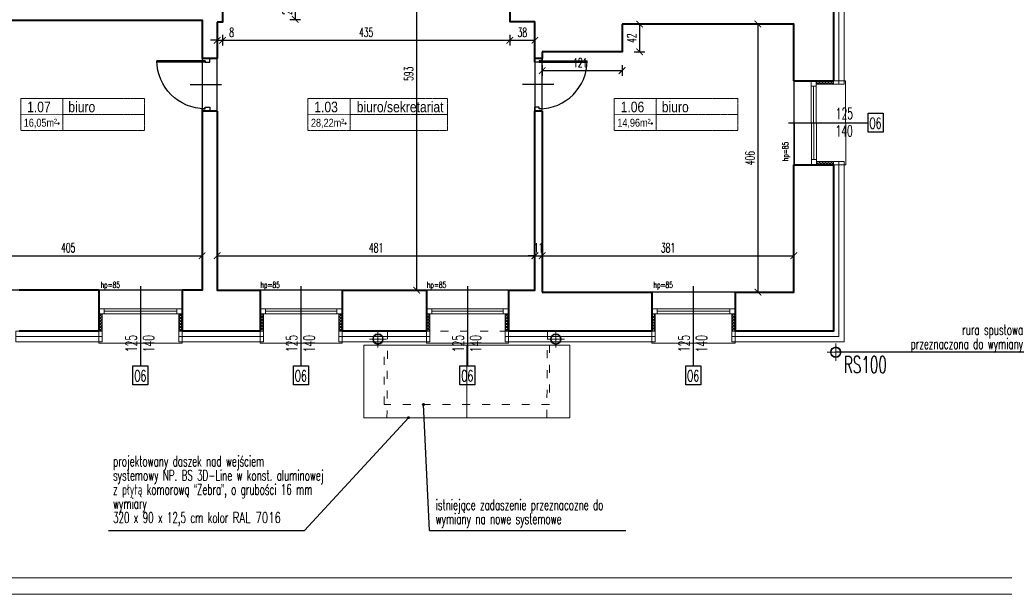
# Model space of a CAD drawing. Header units: millimetres. Extents: x 8949 to 18258, y -1077 to 30686.
# Tile 41 of 89: x 13535 to 15025, y 14702 to 15572. Entities that reach past the tile are written whole.
import ezdxf

# ---------------------------------------------------------------- set-up
doc = ezdxf.new("R2010")
doc.units = ezdxf.units.MM
doc.linetypes.add('ACAD_ISO03W100', pattern=[30, 12, -18])
doc.linetypes.add('HIDDEN', pattern=[9.525, 6.35, -3.175])
for name, color, linetype, lineweight in [('0A_KONSTR', 1, 'Continuous', 40), ('0A_OCIEPLENIE', 30, 'Continuous', 9), ('0A_OPISY POM', 7, 'Continuous', 9), ('0A_POMOCNICZE', 30, 'Continuous', 9), ('0A_STOLARKA', 140, 'Continuous', 9), ('0A_WYMIARY', 7, 'Continuous', 9), ('0Z_OPISY', 7, 'Continuous', 9), ('A_WIDOK', 40, 'Continuous', 15)]:
    doc.layers.add(name, color=color, linetype=linetype, lineweight=lineweight)
for name, color, linetype in [('0A_OPISY OKIEN', 3, 'Continuous'), ('_a_drzwi', 2, 'Continuous'), ('Opisy', 4, 'Continuous')]:
    doc.layers.add(name, color=color, linetype=linetype)
doc.styles.add('1', font='simplex.shx', dxfattribs={"width": 0.6})
doc.styles.add('1_50', font='simplex.shx', dxfattribs={"width": 0.6})
doc.styles.add('m1_romans', font='romans.shx', dxfattribs={"width": 0.8})
doc.linetypes.add('BATTING', pattern='A,0.00254,-2.54,[134,ltypeshp.shx,S=2.54,R=0,X=-2.54,Y=0],-5.08,[134,ltypeshp.shx,S=2.54,R=180,X=2.54,Y=0],-2.54', length=10.16254)
doc.dimstyles.new('1_100', dxfattribs={"dimtxt": 14, "dimasz": 10, "dimexe": 8, "dimexo": 0, "dimgap": 5, "dimtad": 1, "dimdec": 0, "dimdsep": 46, "dimlunit": 6, "dimtxsty": '1_50', "dimblk": 'ARCHTICK', "dimcen": 5, "dimadec": 0, "dimazin": 0, "dimtfac": 1, "dimtdec": 0, "dimtix": 1, "dimtmove": 1, "dimatfit": 3, "dimldrblk": 'OBLIQUE', "dimfxl": 20, "dimfxlon": 1, "dimtolj": 1, "dimtzin": 0, "dimarcsym": 0})

# ---------------------------------------------------------------- blocks, each defined once
blk = doc.blocks.new('A$C372b6b25')
at = {"layer": '_a_drzwi'}
for p, q in [((3.3, -4.4), (3.3, 63.9)), ((5.6, -4.4), (5.6, 63.9)), ((37, 16.7), (37, -27.8)), ((0, 0), (3.3, 0)), ((5.6, -11.1), (0, -11.1)), ((3.3, 0), (3.3, -4.4)), ((3.3, -4.4), (5.6, -4.4)), ((5.6, -4.4), (5.6, -11.1)), ((69.4, -4.4), (69.4, -11.1)), ((71.7, -4.4), (69.4, -4.4)), ((69.4, -11.1), (75, -11.1)), ((71.7, 0), (71.7, -4.4)), ((75, 0), (71.7, 0))]:
    blk.add_line(p, q, dxfattribs=at)
for points in [[(0, 0), (0, -11.1)], [(75, 0), (75, -11.1)]]:
    blk.add_lwpolyline(points, dxfattribs=at)
blk.add_arc((3.3, -4.4), 68.3, 0, 90, dxfattribs=at)
blk = doc.blocks.new('_ARCHTICK')
at = {"color": 0, "linetype": 'ByBlock', "const_width": 0.15}
blk.add_lwpolyline([(-0.5, -0.5), (0.5, 0.5)], dxfattribs=at)
blk = doc.blocks.new('*D83')
at = {"layer": '0A_WYMIARY', "color": 0, "lineweight": -2, "transparency": 16777216}
for p, q in [((13405.6, 15207.1), (13405.6, 15223.1)), ((13810.6, 15207.1), (13810.6, 15223.1)), ((13405.6, 15215.1), (13810.6, 15215.1))]:
    blk.add_line(p, q, dxfattribs=at)
at = {"layer": 'Defpoints', "color": 0, "transparency": 16777216}
for p in [(13810.6, 15215.1), (13405.6, 15162.9), (13810.6, 15162.9)]:
    blk.add_point(p, dxfattribs=at)
at = {"layer": '0A_WYMIARY', "color": 0, "lineweight": -2, "transparency": 16777216, "xscale": 10, "yscale": 10, "zscale": 10, "rotation": 180}
blk.add_blockref('_ARCHTICK', (13405.6, 15215.1), dxfattribs=at)
at = {"layer": '0A_WYMIARY', "color": 0, "lineweight": -2, "transparency": 16777216, "xscale": 10, "yscale": 10, "zscale": 10}
blk.add_blockref('_ARCHTICK', (13810.6, 15215.1), dxfattribs=at)
at = {"layer": '0A_WYMIARY', "color": 0, "transparency": 16777216, "insert": (13608.1, 15227.1), "char_height": 14, "attachment_point": 5, "style": '1_50'}
blk.add_mtext('\\A1;405', dxfattribs=at)
blk = doc.blocks.new('_Oblique')
at = {"color": 0, "linetype": 'ByBlock', "lineweight": -2}
blk.add_line((-0.5, -0.5), (0.5, 0.5), dxfattribs=at)
blk = doc.blocks.new('*D84')
at = {"layer": '0A_WYMIARY', "color": 0, "lineweight": -2, "transparency": 16777216}
for p, q in [((13833.6, 15207.1), (13833.6, 15223.1)), ((14314.6, 15207.1), (14314.6, 15223.1)), ((13833.6, 15215.1), (14314.6, 15215.1))]:
    blk.add_line(p, q, dxfattribs=at)
at = {"layer": 'Defpoints', "color": 0, "transparency": 16777216}
for p in [(14314.6, 15215.1), (13833.6, 15162.9), (14314.6, 15162.9)]:
    blk.add_point(p, dxfattribs=at)
at = {"layer": '0A_WYMIARY', "color": 0, "lineweight": -2, "transparency": 16777216, "xscale": 10, "yscale": 10, "zscale": 10, "rotation": 180}
blk.add_blockref('_ARCHTICK', (13833.6, 15215.1), dxfattribs=at)
at = {"layer": '0A_WYMIARY', "color": 0, "lineweight": -2, "transparency": 16777216, "xscale": 10, "yscale": 10, "zscale": 10}
blk.add_blockref('_ARCHTICK', (14314.6, 15215.1), dxfattribs=at)
at = {"layer": '0A_WYMIARY', "color": 0, "transparency": 16777216, "insert": (14074.1, 15227.1), "char_height": 14, "attachment_point": 5, "style": '1_50'}
blk.add_mtext('\\A1;481', dxfattribs=at)
blk = doc.blocks.new('*D85')
at = {"layer": '0A_WYMIARY', "color": 0, "lineweight": -2, "transparency": 16777216}
for p, q in [((14314.6, 15207.1), (14314.6, 15223.1)), ((14325.6, 15207.1), (14325.6, 15223.1)), ((14314.6, 15215.1), (14304.6, 15215.1)), ((14314.6, 15215.1), (14325.6, 15215.1)), ((14325.6, 15215.1), (14335.6, 15215.1))]:
    blk.add_line(p, q, dxfattribs=at)
at = {"layer": 'Defpoints', "color": 0, "transparency": 16777216}
for p in [(14325.6, 15215.1), (14314.6, 15162.9), (14325.6, 15159.9)]:
    blk.add_point(p, dxfattribs=at)
at = {"layer": '0A_WYMIARY', "color": 0, "lineweight": -2, "transparency": 16777216, "xscale": 10, "yscale": 10, "zscale": 10}
blk.add_blockref('_ARCHTICK', (14314.6, 15215.1), dxfattribs=at)
at = {"layer": '0A_WYMIARY', "color": 0, "lineweight": -2, "transparency": 16777216, "xscale": 10, "yscale": 10, "zscale": 10, "rotation": 180}
blk.add_blockref('_ARCHTICK', (14325.6, 15215.1), dxfattribs=at)
at = {"layer": '0A_WYMIARY', "color": 0, "transparency": 16777216, "insert": (14320.1, 15227.1), "char_height": 14, "attachment_point": 5, "style": '1_50'}
blk.add_mtext('\\A1;11', dxfattribs=at)
blk = doc.blocks.new('*D86')
at = {"layer": '0A_WYMIARY', "color": 0, "lineweight": -2, "transparency": 16777216}
for p, q in [((14325.6, 15207.1), (14325.6, 15223.1)), ((14706.6, 15207.1), (14706.6, 15223.1)), ((14325.6, 15215.1), (14706.6, 15215.1))]:
    blk.add_line(p, q, dxfattribs=at)
at = {"layer": 'Defpoints', "color": 0, "transparency": 16777216}
for p in [(14706.6, 15215.1), (14325.6, 15159.9), (14706.6, 15159.9)]:
    blk.add_point(p, dxfattribs=at)
at = {"layer": '0A_WYMIARY', "color": 0, "lineweight": -2, "transparency": 16777216, "xscale": 10, "yscale": 10, "zscale": 10, "rotation": 180}
blk.add_blockref('_ARCHTICK', (14325.6, 15215.1), dxfattribs=at)
at = {"layer": '0A_WYMIARY', "color": 0, "lineweight": -2, "transparency": 16777216, "xscale": 10, "yscale": 10, "zscale": 10}
blk.add_blockref('_ARCHTICK', (14706.6, 15215.1), dxfattribs=at)
at = {"layer": '0A_WYMIARY', "color": 0, "transparency": 16777216, "insert": (14516.1, 15227.1), "char_height": 14, "attachment_point": 5, "style": '1_50'}
blk.add_mtext('\\A1;381', dxfattribs=at)
blk = doc.blocks.new('*D133')
at = {"layer": '0A_WYMIARY', "color": 0, "lineweight": -2}
for p, q in [((14143.5, 15755.9), (14127.5, 15755.9)), ((14135.5, 15755.9), (14135.5, 15162.9)), ((14143.5, 15162.9), (14127.5, 15162.9))]:
    blk.add_line(p, q, dxfattribs=at)
at = {"layer": 'Defpoints', "color": 0}
for p in [(14143.6, 15755.9), (14135.5, 15162.9), (14150.6, 15162.9)]:
    blk.add_point(p, dxfattribs=at)
at = {"layer": '0A_WYMIARY', "color": 0, "linetype": 'ByBlock', "lineweight": -2, "xscale": 10, "yscale": 10, "zscale": 10}
for p, rotation in [((14135.5, 15755.9), 90), ((14135.5, 15162.9), 270)]:
    blk.add_blockref('_ARCHTICK', p, dxfattribs=dict(at, rotation=rotation))
at = {"layer": '0A_WYMIARY', "color": 0, "insert": (14123.5, 15490.5), "char_height": 14, "attachment_point": 5, "rotation": 90, "style": '1_50'}
blk.add_mtext('\\A1;593', dxfattribs=at)
blk = doc.blocks.new('*D136')
at = {"layer": '0A_WYMIARY', "color": 0, "lineweight": -2, "transparency": 16777216}
for p, q in [((14660.2, 15565.9), (14644.2, 15565.9)), ((14652.2, 15565.9), (14652.2, 15159.9)), ((14660.2, 15159.9), (14644.2, 15159.9))]:
    blk.add_line(p, q, dxfattribs=at)
at = {"layer": 'Defpoints', "color": 0, "transparency": 16777216}
for p in [(14706.6, 15565.9), (14652.2, 15159.9), (14706.6, 15159.9)]:
    blk.add_point(p, dxfattribs=at)
at = {"layer": '0A_WYMIARY', "color": 0, "lineweight": -2, "transparency": 16777216, "xscale": 10, "yscale": 10, "zscale": 10}
for p, rotation in [((14652.2, 15565.9), 90), ((14652.2, 15159.9), 270)]:
    blk.add_blockref('_ARCHTICK', p, dxfattribs=dict(at, rotation=rotation))
at = {"layer": '0A_WYMIARY', "color": 0, "transparency": 16777216, "insert": (14640.2, 15362.9), "char_height": 14, "attachment_point": 5, "rotation": 90, "style": '1_50'}
blk.add_mtext('\\A1;406', dxfattribs=at)
blk = doc.blocks.new('*D137')
at = {"layer": '0A_WYMIARY', "color": 0, "lineweight": -2, "transparency": 16777216}
for p, q in [((14465.1, 15565.9), (14481.1, 15565.9)), ((14473.1, 15565.9), (14473.1, 15523.9)), ((14465.1, 15523.9), (14481.1, 15523.9))]:
    blk.add_line(p, q, dxfattribs=at)
at = {"layer": 'Defpoints', "color": 0, "transparency": 16777216}
for p in [(14446.6, 15565.9), (14446.6, 15523.9), (14473.1, 15523.9)]:
    blk.add_point(p, dxfattribs=at)
at = {"layer": '0A_WYMIARY', "color": 0, "lineweight": -2, "transparency": 16777216, "xscale": 10, "yscale": 10, "zscale": 10}
for p, rotation in [((14473.1, 15565.9), 90), ((14473.1, 15523.9), 270)]:
    blk.add_blockref('_ARCHTICK', p, dxfattribs=dict(at, rotation=rotation))
at = {"layer": '0A_WYMIARY', "color": 0, "transparency": 16777216, "insert": (14461.1, 15544.4), "char_height": 14, "attachment_point": 5, "rotation": 90, "style": '1_50'}
blk.add_mtext('\\A1;42', dxfattribs=at)
blk = doc.blocks.new('*D138')
at = {"layer": '0A_WYMIARY', "color": 0, "lineweight": -2, "transparency": 16777216}
for p, q in [((14325.6, 15503.4), (14325.6, 15487.4)), ((14446.6, 15503.4), (14446.6, 15487.4)), ((14325.6, 15495.4), (14446.6, 15495.4))]:
    blk.add_line(p, q, dxfattribs=at)
at = {"layer": 'Defpoints', "color": 0, "transparency": 16777216}
for p in [(14325.6, 15523.9), (14446.6, 15523.9), (14446.6, 15495.4)]:
    blk.add_point(p, dxfattribs=at)
at = {"layer": '0A_WYMIARY', "color": 0, "lineweight": -2, "transparency": 16777216, "xscale": 10, "yscale": 10, "zscale": 10, "rotation": 180}
blk.add_blockref('_ARCHTICK', (14325.6, 15495.4), dxfattribs=at)
at = {"layer": '0A_WYMIARY', "color": 0, "lineweight": -2, "transparency": 16777216, "xscale": 10, "yscale": 10, "zscale": 10}
blk.add_blockref('_ARCHTICK', (14446.6, 15495.4), dxfattribs=at)
at = {"layer": '0A_WYMIARY', "color": 0, "transparency": 16777216, "insert": (14383.3, 15507.4), "char_height": 14, "attachment_point": 5, "style": '1_50'}
blk.add_mtext('\\A1;121', dxfattribs=at)
blk = doc.blocks.new('*D140')
at = {"layer": '0A_WYMIARY', "color": 0, "lineweight": -2, "transparency": 16777216}
for p, q in [((13943.6, 15600.9), (13959.6, 15600.9)), ((13951.6, 15600.9), (13951.6, 15572.9)), ((13943.6, 15572.9), (13959.6, 15572.9))]:
    blk.add_line(p, q, dxfattribs=at)
at = {"layer": 'Defpoints', "color": 0, "transparency": 16777216}
for p in [(13841.6, 15600.9), (13841.6, 15572.9), (13951.6, 15572.9)]:
    blk.add_point(p, dxfattribs=at)
at = {"layer": '0A_WYMIARY', "color": 0, "lineweight": -2, "transparency": 16777216, "xscale": 10, "yscale": 10, "zscale": 10}
for p, rotation in [((13951.6, 15600.9), 90), ((13951.6, 15572.9), 270)]:
    blk.add_blockref('_ARCHTICK', p, dxfattribs=dict(at, rotation=rotation))
at = {"layer": '0A_WYMIARY', "color": 0, "transparency": 16777216, "insert": (13939.6, 15586.9), "char_height": 14, "attachment_point": 5, "rotation": 90, "style": '1_50'}
blk.add_mtext('\\A1;28', dxfattribs=at)
blk = doc.blocks.new('*D141')
at = {"layer": '0A_WYMIARY', "color": 0, "lineweight": -2, "transparency": 16777216}
for p, q in [((13833.6, 15549.3), (13833.6, 15533.3)), ((13841.6, 15549.3), (13841.6, 15533.3)), ((13833.6, 15541.3), (13823.6, 15541.3)), ((13833.6, 15541.3), (13841.6, 15541.3)), ((13841.6, 15541.3), (13851.6, 15541.3))]:
    blk.add_line(p, q, dxfattribs=at)
at = {"layer": 'Defpoints', "color": 0, "transparency": 16777216}
for p in [(13833.6, 15568.9), (13841.6, 15568.9), (13841.6, 15541.3)]:
    blk.add_point(p, dxfattribs=at)
at = {"layer": '0A_WYMIARY', "color": 0, "lineweight": -2, "transparency": 16777216, "xscale": 10, "yscale": 10, "zscale": 10}
blk.add_blockref('_ARCHTICK', (13833.6, 15541.3), dxfattribs=at)
at = {"layer": '0A_WYMIARY', "color": 0, "lineweight": -2, "transparency": 16777216, "xscale": 10, "yscale": 10, "zscale": 10, "rotation": 180}
blk.add_blockref('_ARCHTICK', (13841.6, 15541.3), dxfattribs=at)
at = {"layer": '0A_WYMIARY', "color": 0, "transparency": 16777216, "insert": (13855.4, 15553.3), "char_height": 14, "attachment_point": 5, "style": '1_50'}
blk.add_mtext('\\A1;8', dxfattribs=at)
blk = doc.blocks.new('*D142')
at = {"layer": '0A_WYMIARY', "color": 0, "lineweight": -2, "transparency": 16777216}
for p, q in [((13841.6, 15549.3), (13841.6, 15533.3)), ((14276.6, 15549.3), (14276.6, 15533.3)), ((13841.6, 15541.3), (14276.6, 15541.3))]:
    blk.add_line(p, q, dxfattribs=at)
at = {"layer": 'Defpoints', "color": 0, "transparency": 16777216}
for p in [(13841.6, 15568.9), (14276.6, 15569.9), (14276.6, 15541.3)]:
    blk.add_point(p, dxfattribs=at)
at = {"layer": '0A_WYMIARY', "color": 0, "lineweight": -2, "transparency": 16777216, "xscale": 10, "yscale": 10, "zscale": 10, "rotation": 180}
blk.add_blockref('_ARCHTICK', (13841.6, 15541.3), dxfattribs=at)
at = {"layer": '0A_WYMIARY', "color": 0, "lineweight": -2, "transparency": 16777216, "xscale": 10, "yscale": 10, "zscale": 10}
blk.add_blockref('_ARCHTICK', (14276.6, 15541.3), dxfattribs=at)
at = {"layer": '0A_WYMIARY', "color": 0, "transparency": 16777216, "insert": (14059.1, 15553.3), "char_height": 14, "attachment_point": 5, "style": '1_50'}
blk.add_mtext('\\A1;435', dxfattribs=at)
blk = doc.blocks.new('*D143')
at = {"layer": '0A_WYMIARY', "color": 0, "lineweight": -2, "transparency": 16777216}
for p, q in [((14276.6, 15549.3), (14276.6, 15533.3)), ((14314.6, 15549.3), (14314.6, 15533.3)), ((14276.6, 15541.3), (14314.6, 15541.3))]:
    blk.add_line(p, q, dxfattribs=at)
at = {"layer": 'Defpoints', "color": 0, "transparency": 16777216}
for p in [(14276.6, 15569.9), (14314.6, 15569.9), (14314.6, 15541.3)]:
    blk.add_point(p, dxfattribs=at)
at = {"layer": '0A_WYMIARY', "color": 0, "lineweight": -2, "transparency": 16777216, "xscale": 10, "yscale": 10, "zscale": 10, "rotation": 180}
blk.add_blockref('_ARCHTICK', (14276.6, 15541.3), dxfattribs=at)
at = {"layer": '0A_WYMIARY', "color": 0, "lineweight": -2, "transparency": 16777216, "xscale": 10, "yscale": 10, "zscale": 10}
blk.add_blockref('_ARCHTICK', (14314.6, 15541.3), dxfattribs=at)
at = {"layer": '0A_WYMIARY', "color": 0, "transparency": 16777216, "insert": (14295.6, 15553.3), "char_height": 14, "attachment_point": 5, "style": '1_50'}
blk.add_mtext('\\A1;38', dxfattribs=at)

msp = doc.modelspace()

# ---------------------------------------------------------------- hatches: boundary and pattern name
at = {"layer": '0A_OCIEPLENIE', "transparency": 33554687}
h = msp.add_hatch(dxfattribs=at)
h.set_pattern_fill('ANSI37', color=30)
h.paths.add_polyline_path([(14766.6, 15479.9), (14740.6, 15479.9), (14740.6, 15474.9), (14766.6, 15474.9)])
h.paths.add_polyline_path([(14766.6, 15357.9), (14741.1, 15357.8), (14741.1, 15352.9), (14766.6, 15352.9)])
h = msp.add_hatch(dxfattribs=at)
h.set_pattern_fill('ANSI37', color=30)
h.paths.add_polyline_path([(13659.6, 15126.9), (13654.6, 15126.9), (13654.6, 15100.9), (13659.6, 15100.9)])
h.paths.add_polyline_path([(13780.6, 15126.9), (13775.6, 15126.9), (13775.6, 15100.9), (13780.6, 15100.9)])
h = msp.add_hatch(dxfattribs=at)
h.set_pattern_fill('ANSI37', color=30)
h.paths.add_polyline_path([(13903.6, 15126.9), (13898.6, 15126.9), (13898.6, 15100.9), (13903.6, 15100.9)])
h.paths.add_polyline_path([(14022.6, 15126.9), (14017.6, 15126.9), (14017.6, 15100.9), (14022.6, 15100.9)])
h = msp.add_hatch(dxfattribs=at)
h.set_pattern_fill('ANSI37', color=30)
h.paths.add_polyline_path([(14155.6, 15126.9), (14150.6, 15126.9), (14150.6, 15100.9), (14155.6, 15100.9)])
h.paths.add_polyline_path([(14274.6, 15126.9), (14269.6, 15126.9), (14269.6, 15100.9), (14274.6, 15100.9)])
h = msp.add_hatch(dxfattribs=at)
h.set_pattern_fill('ANSI37', color=30)
h.paths.add_polyline_path([(14496.6, 15126.9), (14491.6, 15126.9), (14491.6, 15100.9), (14496.6, 15100.9)])
h.paths.add_polyline_path([(14617.6, 15126.9), (14612.6, 15126.9), (14612.6, 15100.9), (14617.6, 15100.9)])
at = {"layer": '0A_OPISY OKIEN', "transparency": 33554687}
h = msp.add_hatch(color=256, dxfattribs=at)
h.dxf.hatch_style = 1
h.paths.add_polyline_path([(14144.4, 14989.9, -1), (14147.4, 14989.9, -1)])
h = msp.add_hatch(color=256, dxfattribs=at)
h.dxf.hatch_style = 1
h.paths.add_polyline_path([(14121.7, 14969.9, -1), (14124.7, 14969.9, -1)])

# ---------------------------------------------------------------- linework, layer by layer
at = {"layer": '0A_KONSTR'}
for points in [[(13841.6, 15645.9), (13841.6, 15568.9), (13833.6, 15568.9)], [(14312.6, 15612.9), (14312.6, 15600.9), (14276.6, 15600.9), (14276.6, 15569.9), (14314.6, 15569.9)], [(14766.6, 15617.9), (14766.6, 15479.9)], [(13439.6, 15571.9), (13810.6, 15571.9), (13810.6, 15513.9)], [(13833.6, 15568.9), (13833.6, 15513.9)], [(14314.6, 15513.9), (14314.6, 15569.9)], [(14446.6, 15565.9), (14446.6, 15523.9), (14325.6, 15523.9)], [(14706.6, 15479.9), (14706.6, 15565.9), (14446.6, 15565.9)], [(14325.6, 15523.9), (14325.6, 15513.9)], [(13833.6, 15513.9), (13810.6, 15513.9)], [(14325.6, 15513.9), (14314.6, 15513.9)], [(14706.6, 15479.9), (14766.6, 15479.9)], [(13810.6, 15433.9), (13810.6, 15162.9), (13780.6, 15162.9)], [(13833.6, 15433.9), (13810.6, 15433.9)], [(13833.6, 15433.9), (13833.6, 15162.9), (13898.6, 15162.9)], [(14274.6, 15162.9), (14314.6, 15162.9), (14314.6, 15433.9)], [(14325.6, 15433.9), (14314.6, 15433.9)], [(14325.6, 15433.9), (14325.6, 15159.9)], [(14617.6, 15159.9), (14706.6, 15159.9), (14706.6, 15352.9)], [(14766.6, 15352.9), (14766.6, 15100.9), (14617.6, 15100.9)], [(14706.6, 15352.9), (14766.6, 15352.9)], [(13654.6, 15162.9), (13533.6, 15162.9)], [(13654.6, 15162.9), (13654.6, 15100.9)], [(13780.6, 15162.9), (13780.6, 15100.9)], [(13898.6, 15162.9), (13898.6, 15100.9)], [(14022.6, 15162.9), (14022.6, 15100.9)], [(14022.6, 15162.9), (14150.6, 15162.9)], [(14150.6, 15162.9), (14150.6, 15100.9)], [(14274.6, 15162.9), (14274.6, 15100.9)], [(14325.6, 15159.9), (14491.6, 15159.9)], [(14491.6, 15159.9), (14491.6, 15100.9)], [(14617.6, 15159.9), (14617.6, 15100.9)], [(13654.6, 15100.9), (13533.6, 15100.9)], [(13898.6, 15100.9), (13780.6, 15100.9)], [(14150.6, 15100.9), (14022.6, 15100.9)], [(14491.6, 15100.9), (14274.6, 15100.9)]]:
    msp.add_lwpolyline(points, dxfattribs=at)
for p in [(13593.2, 15415.3), (14028, 15415.3), (14491.8, 15415.3)]:
    msp.add_point(p, dxfattribs=at)
at = {"layer": '0A_OCIEPLENIE'}
for points in [[(14766.6, 15617.9), (14766.6, 15622.9), (14782.6, 15622.9), (14782.6, 15474.9), (14766.6, 15474.9), (14766.6, 15479.9)], [(14766.6, 15474.9), (14740.6, 15474.9)], [(14766.6, 15352.9), (14766.6, 15357.9), (14782.6, 15357.9), (14782.6, 15100.9), (14782.6, 15084.9), (14612.6, 15084.9), (14612.6, 15100.9), (14617.6, 15100.9)], [(14766.6, 15357.9), (14741, 15357.8)], [(13659.6, 15100.9), (13659.6, 15126.9)], [(13775.6, 15100.9), (13775.6, 15126.9)], [(13903.6, 15100.9), (13903.6, 15126.9)], [(14017.6, 15100.9), (14017.6, 15126.9)], [(14155.6, 15100.9), (14155.6, 15126.9)], [(14269.6, 15100.9), (14269.6, 15126.9)], [(14496.6, 15100.9), (14496.6, 15126.9)], [(14612.6, 15100.9), (14612.6, 15126.9)], [(13654.6, 15100.9), (13659.6, 15100.9), (13659.6, 15084.9), (13528.6, 15084.9), (13528.6, 15100.9), (13533.6, 15100.9)], [(13898.6, 15100.9), (13903.6, 15100.9), (13903.6, 15084.9), (13775.6, 15084.9), (13775.6, 15100.9), (13780.6, 15100.9)], [(14150.6, 15100.9), (14155.6, 15100.9), (14155.6, 15084.9), (14017.6, 15084.9), (14017.6, 15100.9), (14022.6, 15100.9)], [(14491.6, 15100.9), (14496.6, 15100.9), (14496.6, 15084.9), (14269.6, 15084.9), (14269.6, 15100.9), (14274.6, 15100.9)]]:
    msp.add_lwpolyline(points, dxfattribs=at)
at = {"layer": '0A_OCIEPLENIE', "linetype": 'BATTING', "lineweight": 18, "ltscale": 0.75}
for points in [[(14774.6, 15474.9), (14774.6, 15622.9)], [(14774.6, 15357.9), (14774.6, 15092.9), (14612.6, 15092.9)], [(13528.6, 15092.9), (13659.6, 15092.9)], [(13775.6, 15092.9), (13903.6, 15092.9)], [(14155.6, 15092.9), (14017.6, 15092.9)], [(14269.6, 15092.9), (14496.6, 15092.9)]]:
    msp.add_lwpolyline(points, dxfattribs=at)
at = {"layer": '0A_OPISY OKIEN'}
for points in [[(15056.7, 15069), (14770, 15069)], [(14155.2, 14799.3), (14145.9, 14989.9)], [(13965.9, 14799.3), (14123.2, 14969.9)], [(13669, 14799.3), (13965.9, 14799.3)], [(14155.2, 14799.3), (14452, 14799.3)]]:
    msp.add_lwpolyline(points, dxfattribs=at)
for centre in [(14145.9, 14989.9), (14123.2, 14969.9)]:
    msp.add_circle(centre, 1.5, dxfattribs=at)
at = {"layer": '0A_OPISY POM', "const_width": 1}
for points in [[(13536.1, 15453.1), (13599.9, 15453.1), (13599.9, 15428.8), (13536.1, 15428.8)], [(13970.9, 15453.1), (14034.7, 15453.1), (14034.7, 15428.8), (13970.9, 15428.8)], [(14434.7, 15453.1), (14498.4, 15453.1), (14498.4, 15428.8), (14434.7, 15428.8)]]:
    msp.add_lwpolyline(points, close=True, dxfattribs=at)
at = {"layer": '0A_POMOCNICZE', "linetype": 'ACAD_ISO03W100'}
msp.add_lwpolyline([(14091.6, 15100.9), (14090.6, 14969.9), (14332.6, 14969.9), (14333.6, 15100.9)], close=True, dxfattribs=at)
at = {"layer": '0A_POMOCNICZE'}
msp.add_lwpolyline([(14055.6, 15079.9), (14055.6, 14969.9), (14367.6, 14969.9), (14367.6, 15079.9)], close=True, dxfattribs=at)
at = {"layer": '0A_POMOCNICZE', "linetype": 'ACAD_ISO03W100'}
for points in [[(14086.6, 15079.9), (14336.6, 15079.9), (14336.6, 14989.9), (14086.6, 14989.9), (14086.6, 15079.9)], [(14211.6, 15079.9), (14211.6, 14969.9)], [(14211.6, 15079.9), (14211.6, 14989.9)]]:
    msp.add_lwpolyline(points, dxfattribs=at)
at = {"layer": '0A_POMOCNICZE'}
msp.add_lwpolyline([(14211.6, 15079.9), (14211.6, 14969.9)], dxfattribs=at)
at = {"layer": '0A_STOLARKA'}
for p, q in [((14732.6, 15479.9), (14733.1, 15352.9)), ((14740.6, 15479.9), (14741.1, 15352.9)), ((14736.6, 15471.9), (14737.1, 15360.9)), ((13654.6, 15134.9), (13780.6, 15134.9)), ((13662.6, 15130.9), (13772.6, 15130.9)), ((13898.6, 15134.9), (14022.6, 15134.9)), ((13906.6, 15130.9), (14014.6, 15130.9)), ((14150.6, 15134.9), (14274.6, 15134.9)), ((14158.6, 15130.9), (14266.6, 15130.9)), ((14491.6, 15134.9), (14617.6, 15134.9)), ((14499.6, 15130.9), (14609.6, 15130.9)), ((13654.6, 15126.9), (13780.6, 15126.9)), ((13898.6, 15126.9), (14022.6, 15126.9)), ((14150.6, 15126.9), (14274.6, 15126.9)), ((14491.6, 15126.9), (14617.6, 15126.9))]:
    msp.add_line(p, q, dxfattribs=at)
for points in [[(14785.1, 15352.9), (14784.6, 15479.9), (14707.3, 15479.9), (14707.8, 15352.9)], [(14732.6, 15471.9), (14740.6, 15471.9), (14740.6, 15479.9), (14732.6, 15479.9)], [(14733.1, 15352.9), (14741.1, 15352.9), (14741.1, 15360.9), (14733.1, 15360.9)], [(13780.6, 15162.9), (13654.6, 15162.9), (13654.6, 15082.9), (13780.6, 15082.9)], [(14022.6, 15162.9), (13898.6, 15162.9), (13898.6, 15082.9), (14022.6, 15082.9)], [(14274.6, 15162.9), (14150.6, 15162.9), (14150.6, 15082.9), (14274.6, 15082.9)], [(14617.6, 15159.9), (14491.6, 15159.9), (14491.6, 15082.9), (14617.6, 15082.9)], [(13662.6, 15126.9), (13662.6, 15134.9), (13654.6, 15134.9), (13654.6, 15126.9)], [(13780.6, 15126.9), (13780.6, 15134.9), (13772.6, 15134.9), (13772.6, 15126.9)], [(13906.6, 15126.9), (13906.6, 15134.9), (13898.6, 15134.9), (13898.6, 15126.9)], [(14022.6, 15126.9), (14022.6, 15134.9), (14014.6, 15134.9), (14014.6, 15126.9)], [(14158.6, 15126.9), (14158.6, 15134.9), (14150.6, 15134.9), (14150.6, 15126.9)], [(14274.6, 15126.9), (14274.6, 15134.9), (14266.6, 15134.9), (14266.6, 15126.9)], [(14499.6, 15126.9), (14499.6, 15134.9), (14491.6, 15134.9), (14491.6, 15126.9)], [(14617.6, 15126.9), (14617.6, 15134.9), (14609.6, 15134.9), (14609.6, 15126.9)]]:
    msp.add_lwpolyline(points, close=True, dxfattribs=at)
at = {"layer": '0A_WYMIARY', "linetype": 'ACAD_ISO03W100', "ltscale": 0.005}
for points in [[(13536.1, 15453.1), (13723.5, 15453.1), (13723.5, 15404.6), (13536.1, 15404.6)], [(13970.9, 15453.1), (14182.5, 15453.1), (14182.5, 15404.6), (13970.9, 15404.6)], [(14434.7, 15453.1), (14622, 15453.1), (14622, 15404.6), (14434.7, 15404.6)]]:
    msp.add_lwpolyline(points, close=True, dxfattribs=at)
for points in [[(13599.6, 15453.1), (13683.4, 15453.1)], [(13599.9, 15453.1), (13599.9, 15404.6)], [(14034.4, 15453.1), (14118.2, 15453.1)], [(14034.7, 15453.1), (14034.7, 15404.6)], [(14498.2, 15453.1), (14582, 15453.1)], [(14498.4, 15453.1), (14498.4, 15404.6)], [(13599.9, 15428.8), (13723.5, 15428.8)], [(14034.7, 15428.8), (14182.5, 15428.8)], [(14498.4, 15428.8), (14622, 15428.8)], [(13599.9, 15404.6), (13683.4, 15404.6)], [(14034.7, 15404.6), (14118.2, 15404.6)], [(14498.4, 15404.6), (14582, 15404.6)]]:
    msp.add_lwpolyline(points, dxfattribs=at)
at = {"layer": '0Z_OPISY'}
for points in [[(12242.5, 14702.5), (15442.5, 14702.5), (15442.5, 16802.5), (12242.5, 16802.5)], [(12267.5, 14727.5), (15417.5, 14727.5), (15417.5, 16777.5), (12267.5, 16777.5)]]:
    msp.add_lwpolyline(points, close=True, dxfattribs=at)
at = {"layer": 'A_WIDOK', "linetype": 'HIDDEN', "ltscale": 10}
for points in [[(14077, 15075.9), (14077, 15101.9)], [(14346.3, 15075.9), (14346.3, 15101.9)], [(14090, 15088.9), (14064, 15088.9)], [(14359.3, 15088.9), (14333.3, 15088.9)], [(14770, 15082), (14770, 15056)], [(14783, 15069), (14757, 15069)]]:
    msp.add_lwpolyline(points, dxfattribs=at)
at = {"layer": 'A_WIDOK'}
for centre in [(14077, 15088.9), (14346.3, 15088.9), (14770, 15069)]:
    msp.add_circle(centre, 8, dxfattribs=at)
at = {"layer": 'A_WIDOK', "linetype": 'HIDDEN', "ltscale": 10}
for centre in [(14077, 15088.9), (14346.3, 15088.9), (14770, 15069)]:
    msp.add_circle(centre, 7, dxfattribs=at)
at = {"layer": 'Defpoints'}
for points in [[(13841.6, 15755.9), (14312.6, 15755.9), (14312.6, 15600.9), (14276.6, 15600.9), (14276.6, 15569.9), (14314.6, 15569.9), (14314.6, 15162.9), (13833.6, 15162.9), (13833.6, 15568.9), (13841.6, 15568.9)], [(13439.6, 15571.9), (13810.6, 15571.9), (13810.6, 15162.9), (13405.6, 15162.9), (13405.6, 15419.9), (13439.6, 15419.9)], [(14325.6, 15523.9), (14446.6, 15523.9), (14446.6, 15565.9), (14706.6, 15565.9), (14706.6, 15159.9), (14325.6, 15159.9)]]:
    msp.add_lwpolyline(points, close=True, dxfattribs=at)
at = {"layer": 'Opisy'}
for p, q in [((14698.4, 15416.4), (14819.2, 15416.4)), ((13717.4, 15169.1), (13717.4, 15048.3)), ((13960.4, 15169.1), (13960.4, 15048.3)), ((14212.4, 15169.1), (14212.4, 15048.3)), ((14554.4, 15169.1), (14554.4, 15048.3))]:
    msp.add_line(p, q, dxfattribs=at)
for points in [[(14819.2, 15402), (14819.2, 15430.9), (14841.8, 15430.9), (14841.8, 15402)], [(13706.1, 15019.4), (13706.1, 15048.3), (13728.7, 15048.3), (13728.7, 15019.4)], [(13949.1, 15019.4), (13949.1, 15048.3), (13971.7, 15048.3), (13971.7, 15019.4)], [(14201.1, 15019.4), (14201.1, 15048.3), (14223.7, 15048.3), (14223.7, 15019.4)], [(14543.1, 15019.4), (14543.1, 15048.3), (14565.7, 15048.3), (14565.7, 15019.4)]]:
    msp.add_lwpolyline(points, close=True, dxfattribs=at)

# ---------------------------------------------------------------- block references
at = {"layer": '_a_drzwi', "yscale": 1.066666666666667, "zscale": 1.066666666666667}
for p, xscale, rotation in [((13810.6, 15513.9), -1.066666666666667, 90.00000000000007), ((14325.6, 15513.9), 1.066666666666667, 269.9999999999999)]:
    msp.add_blockref('A$C372b6b25', p, dxfattribs=dict(at, xscale=xscale, rotation=rotation))

# ---------------------------------------------------------------- texts
at = {"layer": '0A_OPISY OKIEN', "char_height": 16, "attachment_point": 5, "line_spacing_factor": 0.8, "style": '1'}
for s, insert, width in [('\\pxqr;rura spustowa\\Pprzeznaczona do wymiany', (14953.5, 15089.8), 200.369), ('\\pxql;projektowany daszek nad wejściem\\Psystemowy NP. BS 3D-Line w konst. aluminowej  z płytą komorową {\\fArial|b0|i0|c238|p34;“}Zebra{\\fArial|b0|i0|c238|p34;”}, o grubości 16 mm wymiary \\P320 x 90 x 12,5 cm kolor {\\Fromans|c238;\\W0.7;RAL 7016\\P} ', (13843.5, 14848.2), 334.875), ('\\pxql;istniejące zadaszenie przeznacozne do wymiany na nowe systemowe\\P ', (14331.8, 14814), 334.875)]:
    msp.add_mtext(s, dxfattribs=dict(at, insert=insert, width=width))
at = {"layer": '0A_OPISY POM', "attachment_point": 9, "line_spacing_factor": 0.8, "style": 'm1_romans'}
for s, insert, char_height, width in [('{\\fArial Narrow|b0|i0|c238|p34;\\W1;1.07}', (13581.5, 15432.1), 16, 375.3), ('\\pxql;{\\fArial Narrow|b0|i0|c238|p34;\\W1;biuro}', (13983.5, 15432.1), 16, 375.3), ('{\\fArial Narrow|b0|i0|c238|p34;\\W1;1.03}', (14016.3, 15432.1), 16, 375.3), ('\\pxql;{\\W1;\\fArial Narrow|b0|i0|c238|p34;biuro/sekretariat}', (14420.1, 15432.1), 16, 375.3), ('{\\fArial Narrow|b0|i0|c238|p34;\\W1;1.06}', (14480.1, 15432.1), 16, 375.3), ('\\pxql;{\\fArial Narrow|b0|i0|c238|p34;\\W1;biuro}', (14882, 15432.1), 16, 375.3), ('\\pxql;{\\fArial Narrow|b0|i0|c238|p34;\\W1;16,05m²}', (13637.6, 15408.2), 12, 96.864), ('\\pxql;{\\fArial Narrow|b0|i0|c238|p34;\\W1;28,22m²}', (14072.4, 15408.2), 12, 96.864), ('\\pxql;{\\fArial Narrow|b0|i0|c238|p34;\\W1;14,96m²}', (14536.2, 15408.2), 12, 96.864)]:
    msp.add_mtext(s, dxfattribs=dict(at, insert=insert, char_height=char_height, width=width))
at = {"layer": 'A_WIDOK', "insert": (14814.9, 15050.3), "char_height": 25, "width": 158.627, "attachment_point": 5, "rotation": 360, "style": '1'}
msp.add_mtext('RS100', dxfattribs=at)
at = {"layer": 'Opisy', "char_height": 16.8, "width": 158.627, "attachment_point": 5, "style": '1'}
for s, insert in [('125', (14783.1, 15430.4)), ('140', (14782.8, 15404)), ('O6', (14830.1, 15415.7)), ('O6', (13717.1, 15033.2)), ('O6', (13960.1, 15033.2)), ('O6', (14212.1, 15033.2)), ('O6', (14554.1, 15033.2))]:
    msp.add_mtext(s, dxfattribs=dict(at, insert=insert))
at = {"layer": 'Opisy', "insert": (14695.2, 15308.2), "char_height": 9, "width": 158.627, "attachment_point": 5, "rotation": 90, "line_spacing_factor": 0.7, "style": '1'}
msp.add_mtext('\\pxqr;hp=85', dxfattribs=at)
at = {"layer": 'Opisy', "char_height": 9, "width": 158.627, "attachment_point": 5, "line_spacing_factor": 0.7, "style": '1'}
for insert in [(13607.2, 15169.5), (13849.2, 15169.5), (14101.2, 15169.5), (14444.2, 15169.5)]:
    msp.add_mtext('\\pxqr;hp=85', dxfattribs=dict(at, insert=insert))
at = {"layer": 'Opisy', "char_height": 16.8, "width": 158.627, "attachment_point": 5, "rotation": 90, "style": '1'}
for s, insert in [('125', (13703.4, 15082.2)), ('125', (13946.4, 15082.2)), ('125', (14198.4, 15082.2)), ('125', (14540.4, 15082.2)), ('140', (13729.8, 15081.9)), ('140', (13972.8, 15081.9)), ('140', (14224.8, 15081.9)), ('140', (14566.8, 15081.9))]:
    msp.add_mtext(s, dxfattribs=dict(at, insert=insert))

# ---------------------------------------------------------------- dimensions: what is measured, and where the dimension line sits
at = {"layer": '0A_WYMIARY'}
for base, p1, p2, picture, middle in [((14135.5, 15162.9), (14143.6, 15755.9), (14150.6, 15162.9), '*D133', (14135.5, 15490.5)), ((14473.1, 15523.9), (14446.6, 15565.9), (14446.6, 15523.9), '*D137', (14473.1, 15544.4))]:
    dim = msp.add_linear_dim(base=base, p1=p1, p2=p2, angle=90, dimstyle='1_100', override={"dimfxl": 8}, dxfattribs=at)
    dim.commit()
    dim.dimension.update_dxf_attribs({"geometry": picture, "text_midpoint": middle, "dimtype": 160})
for base, p1, p2, picture, middle in [((13951.6, 15572.9), (13841.6, 15600.9), (13841.6, 15572.9), '*D140', (13939.6, 15586.9)), ((14652.2, 15159.9), (14706.6, 15565.9), (14706.6, 15159.9), '*D136', (14640.2, 15362.9))]:
    dim = msp.add_linear_dim(base=base, p1=p1, p2=p2, angle=90, dimstyle='1_100', override={"dimfxl": 8}, dxfattribs=at)
    dim.commit()
    dim.dimension.update_dxf_attribs({"geometry": picture, "text_midpoint": middle})
for base, p1, p2, picture, middle in [((13841.6, 15541.3), (13833.6, 15568.9), (13841.6, 15568.9), '*D141', (13855.4, 15541.3)), ((14446.6, 15495.4), (14325.6, 15523.9), (14446.6, 15523.9), '*D138', (14383.3, 15495.4))]:
    dim = msp.add_linear_dim(base=base, p1=p1, p2=p2, dimstyle='1_100', override={"dimfxl": 8}, dxfattribs=at)
    dim.commit()
    dim.dimension.update_dxf_attribs({"geometry": picture, "text_midpoint": middle, "dimtype": 160})
for base, p1, p2, picture, middle in [((14276.6, 15541.3), (13841.6, 15568.9), (14276.6, 15569.9), '*D142', (14059.1, 15553.3)), ((14314.6, 15541.3), (14276.6, 15569.9), (14314.6, 15569.9), '*D143', (14295.6, 15553.3)), ((13810.6, 15215.1), (13405.6, 15162.9), (13810.6, 15162.9), '*D83', (13608.1, 15227.1)), ((14314.6, 15215.1), (13833.6, 15162.9), (14314.6, 15162.9), '*D84', (14074.1, 15227.1)), ((14325.6, 15215.1), (14314.6, 15162.9), (14325.6, 15159.9), '*D85', (14320.1, 15227.1)), ((14706.6, 15215.1), (14325.6, 15159.9), (14706.6, 15159.9), '*D86', (14516.1, 15227.1))]:
    dim = msp.add_linear_dim(base=base, p1=p1, p2=p2, dimstyle='1_100', override={"dimfxl": 8}, dxfattribs=at)
    dim.commit()
    dim.dimension.update_dxf_attribs({"geometry": picture, "text_midpoint": middle})

doc.saveas('drawing.dxf')
